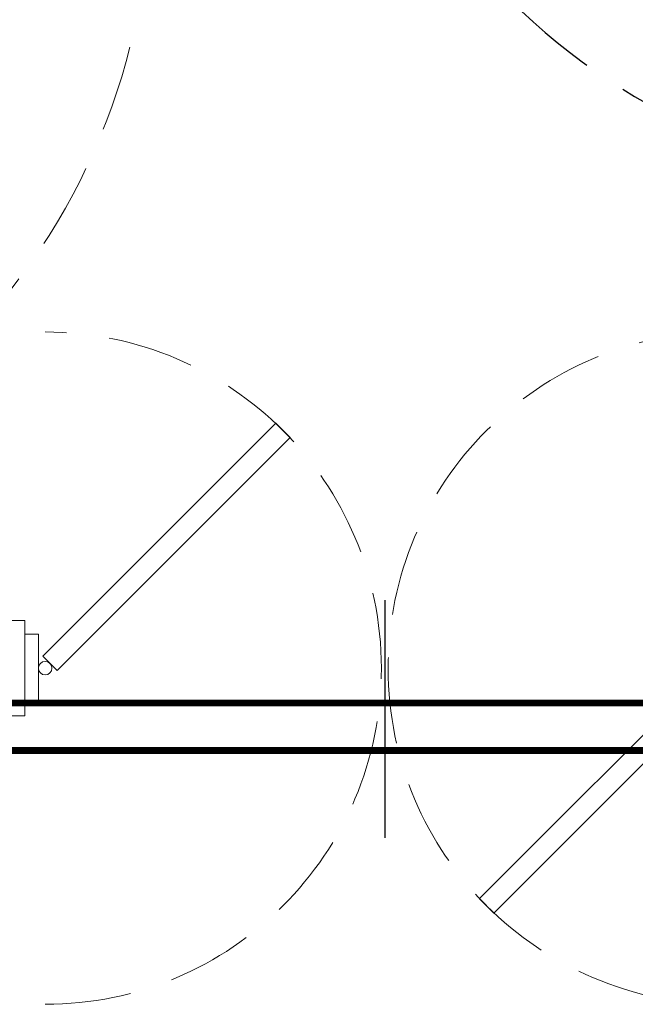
# Model space of a CAD drawing. Header units: millimetres. Extents: x 6161 to 8965, y -9035 to -5431.
# Tile 75 of 256: x 7889 to 7979, y -7535 to -7390. Entities that reach past the tile are written whole.
import ezdxf

# ---------------------------------------------------------------- set-up
doc = ezdxf.new("R2010")
doc.units = ezdxf.units.MM
doc.linetypes.add('DASHED', pattern=[19.049999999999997, 12.7, -6.35])
doc.layers.add('02-otoki szare', color=7, linetype='Continuous', true_color=0x777e7a)
doc.layers.add('drzwi', color=30, linetype='Continuous', lineweight=20)
doc.layers.add('Komory', color=132, linetype='Continuous')
doc.styles.add('Incold_std', font='romans.shx', dxfattribs={"width": 0.8})
doc.styles.add('JACEK_07', font='SIMPLEX.SHX', dxfattribs={"width": 0.7})
doc.styles.add('RomanS', font='romans.shx')

# ---------------------------------------------------------------- blocks, each defined once
blk = doc.blocks.new('*U48')
blk.add_lwpolyline([(4, 7.000000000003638), (4, 10.00000000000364), (6, 10.00000000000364), (5.999999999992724, 99.99999999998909), (4, 99.99999999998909), (4, 102.9999999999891), (2, 102.9999999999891), (2, 7.000000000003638)], close=True)
at = {"color": 7}
blk.add_lwpolyline([(49.99999999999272, 25), (49.99999999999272, -25)], dxfattribs=at)
for points in [[(-2, -5), (0, -5), (0, 5), (-2, 5), (-2, 7), (2, 7), (2, 5), (2.000000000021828, -7.000000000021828), (-2, -7.000000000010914), (-2, -5)], [(101.9999999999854, -5), (99.99999999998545, -5), (99.99999999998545, 5), (101.9999999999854, 5), (101.9999999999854, 7), (97.99999999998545, 7), (97.99999999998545, 5), (97.99999999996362, -7.000000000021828), (101.9999999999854, -7.000000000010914), (101.9999999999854, -5)], [(2, 5), (5, 5), (4.999999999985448, -5), (2.000000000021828, -5.00000000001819)], [(97.99999999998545, 5), (94.99999999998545, 5), (95, -5), (97.99999999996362, -5.00000000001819)]]:
    blk.add_lwpolyline(points)
at = {"linetype": 'DASHED'}
blk.add_arc((2, 7.000000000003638), 95.99999999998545, 359.9999999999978, 90.00000000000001, dxfattribs=at)
at = {"color": 7, "insert": (50, 0), "char_height": 10, "width": 10, "attachment_point": 5, "rotation": 90, "style": 'JACEK_07'}
blk.add_mtext('90\\P200', dxfattribs=at)
blk = doc.blocks.new('*U504')
at = {"color": 254, "linetype": 'DASHED', "true_color": 0xcfcfcf, "transparency": 33554687}
for p, q in [((-14.36864545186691, 95.72063690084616), (-14.36864545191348, 80.42070964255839)), ((-0.1486622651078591, 95.72000000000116), (-4.298662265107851, 95.72000000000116)), ((-4.298662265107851, 95.72000000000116), (-4.298662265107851, 79.63000000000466)), ((-4.298662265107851, 95.70640974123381), (0.856571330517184, 95.67907054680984)), ((-0.1486622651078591, 95.72000000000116), (-0.1486622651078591, 95.68440149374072)), ((-0.08866226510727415, 96.40500000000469), (-0.08866226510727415, 95.68408330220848)), ((0.9513377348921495, 95.73418394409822), (0.9513377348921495, 95.68418640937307)), ((1.150724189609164, 95.73244392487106), (0.9513377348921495, 95.73418394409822)), ((-14.3486454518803, 95.22000000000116), (-14.36864545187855, 95.2189518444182)), ((-14.3486454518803, 95.22000000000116), (-14.3486454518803, 80.79000000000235)), ((0.8731668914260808, 95.67906456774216), (0.856571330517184, 95.67907054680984)), ((0.9042344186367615, 95.67956797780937), (0.8731668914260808, 95.67906456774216)), ((0.9293681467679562, 95.6806949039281), (0.9042344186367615, 95.67956797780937)), ((0.9456882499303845, 95.6823004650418), (0.9293681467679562, 95.6806949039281)), ((0.9513377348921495, 95.68418640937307), (0.9456882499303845, 95.6823004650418)), ((-19.19864535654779, 93.44563210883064), (-19.19864535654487, 93.02425206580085)), ((-4.122831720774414, 90.85928909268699), (-4.188529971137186, 90.97909662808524)), ((-4.054834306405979, 90.74182044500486), (-4.122831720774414, 90.85928909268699)), ((-3.963523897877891, 90.588868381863), (-4.054834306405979, 90.74182044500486)), ((-3.87282089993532, 90.43847080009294), (-3.963523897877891, 90.588868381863)), ((-3.87282089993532, 90.43847080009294), (-3.766285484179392, 90.26098853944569)), ((-3.766336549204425, 90.26108839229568), (-3.756150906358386, 90.24381235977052)), ((-3.756150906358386, 90.24381235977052), (-3.722685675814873, 90.18497079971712)), ((-3.722685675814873, 90.18497079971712), (-3.701919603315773, 90.14657988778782)), ((-3.702037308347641, 90.14661710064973), (-3.606874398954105, 89.96456738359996)), ((-3.606874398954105, 89.96456738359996), (-3.468977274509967, 89.6932860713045)), ((0.6828146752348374, 89.79284799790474), (0.6853889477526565, 89.95620917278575)), ((0.6853889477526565, 89.95620917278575), (0.6878274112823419, 90.10541905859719)), ((0.6878274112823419, 90.10541905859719), (0.690093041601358, 90.23967841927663)), ((0.690093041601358, 90.23967841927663), (0.6921583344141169, 90.35883955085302)), ((0.6921583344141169, 90.35883955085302), (0.6940063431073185, 90.46303302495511)), ((0.6940063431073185, 90.46303302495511), (0.6956158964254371, 90.55187797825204)), ((0.6956158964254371, 90.55187797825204), (0.6969658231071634, 90.62499354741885)), ((0.6969658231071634, 90.62499354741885), (0.6980349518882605, 90.68199886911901)), ((0.6980349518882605, 90.68199886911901), (0.698802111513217, 90.72251308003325)), ((0.7203382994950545, 90.7100000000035), (0.6985651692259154, 90.7100000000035)), ((0.698802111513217, 90.72251308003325), (0.699252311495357, 90.74637882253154)), ((0.699252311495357, 90.74637882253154), (0.699404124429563, 90.75417934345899)), ((-19.92163596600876, 88.4862896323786), (-19.77146461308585, 88.39958816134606)), ((-3.468977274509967, 89.6932860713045), (-3.334992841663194, 89.42057890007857)), ((-3.334992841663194, 89.42057890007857), (-3.205068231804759, 89.14679023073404)), ((-3.205068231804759, 89.14679023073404), (-3.079168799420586, 88.87190962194)), ((-3.079168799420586, 88.87190962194), (-2.957261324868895, 88.59592630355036)), ((-2.957261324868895, 88.59592630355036), (-2.839313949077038, 88.31882908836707)), ((0.6645717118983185, 88.37100438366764), (0.666986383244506, 88.59792724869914)), ((0.666986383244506, 88.59792724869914), (0.6694914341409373, 88.81663568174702)), ((0.6694914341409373, 88.81663568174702), (0.672055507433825, 89.0262396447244)), ((0.672055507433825, 89.0262396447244), (0.6746472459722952, 89.22584909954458)), ((0.6746472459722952, 89.22584909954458), (0.6774068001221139, 89.42686872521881)), ((0.6774068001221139, 89.42686872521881), (0.680141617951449, 89.61613477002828)), ((0.680141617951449, 89.61613477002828), (0.6828146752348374, 89.79284799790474)), ((0.9760172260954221, 81.43000000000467), (0.9760172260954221, 89.63000581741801)), ((1.858582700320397, 89.51329122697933), (0.9760172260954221, 89.5286964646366)), ((-19.77146461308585, 88.39958816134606), (-19.2346665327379, 88.08966764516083)), ((-2.839313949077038, 88.31882908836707), (-2.725296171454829, 88.04060641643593)), ((-2.725296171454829, 88.04060641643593), (-2.615178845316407, 87.76124640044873)), ((-2.615178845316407, 87.76124640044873), (-2.50893823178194, 87.48074781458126)), ((-2.50893823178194, 87.48074781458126), (-2.406554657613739, 87.19911872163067)), ((-2.406554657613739, 87.19911872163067), (-2.30800017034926, 86.91632970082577)), ((0.6527994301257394, 86.76012770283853), (0.6541922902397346, 87.04265404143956)), ((0.6541922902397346, 87.04265404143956), (0.6558494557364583, 87.32125438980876)), ((0.6558494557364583, 87.32125438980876), (0.6577434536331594, 87.594659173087)), ((0.6577434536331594, 87.594659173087), (0.6598468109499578, 87.86159881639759)), ((0.6598468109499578, 87.86159881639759), (0.6621320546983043, 88.12080374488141)), ((0.6621320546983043, 88.12080374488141), (0.6645717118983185, 88.37100438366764)), ((-2.30800017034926, 86.91632970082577), (-2.213587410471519, 86.63326982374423)), ((-2.213587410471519, 86.63326982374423), (-2.123224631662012, 86.34977016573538)), ((-2.123224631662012, 86.34977016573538), (-2.036736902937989, 86.06535926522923)), ((-2.036736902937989, 86.06535926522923), (-1.954157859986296, 85.7801868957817)), ((-1.954157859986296, 85.7801868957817), (-1.875517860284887, 85.49440260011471)), ((0.6501139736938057, 85.59634593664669), (0.6503423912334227, 85.89036449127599)), ((0.650189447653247, 85.30257843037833), (0.6501139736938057, 85.59634593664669)), ((0.6503423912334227, 85.89036449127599), (0.6508695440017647, 86.18325422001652)), ((0.6508695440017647, 86.18325422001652), (0.6516902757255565, 86.47363524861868)), ((0.6516902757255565, 86.47363524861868), (0.6527994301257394, 86.76012770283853)), ((3.093577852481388, 86.1754808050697), (3.093577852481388, 84.88451429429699)), ((-1.875517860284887, 85.49440260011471), (-1.800844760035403, 85.20815853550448)), ((-1.800844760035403, 85.20815853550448), (-1.730166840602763, 84.92162236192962)), ((-1.730166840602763, 84.92162236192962), (-1.66350342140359, 84.63494040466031)), ((-1.66350342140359, 84.63494040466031), (-1.60087051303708, 84.34825727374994)), ((-1.60087051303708, 84.34825727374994), (-1.542280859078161, 84.06171557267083)), ((0.6505739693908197, 85.010441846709), (0.650189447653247, 85.30257843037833)), ((0.6512706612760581, 84.71991245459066), (0.6505739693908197, 85.010441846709)), ((0.6522661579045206, 84.43105391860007), (0.6512706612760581, 84.71991245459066)), ((0.6535412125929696, 84.14520040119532), (0.6522661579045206, 84.43105391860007)), ((0.6550765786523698, 83.86368606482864), (0.6535412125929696, 84.14520040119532)), ((-1.542280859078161, 84.06171557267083), (-1.487745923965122, 83.77547267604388)), ((-1.487745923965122, 83.77547267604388), (-1.437287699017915, 83.4899529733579)), ((-1.437287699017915, 83.4899529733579), (-1.390624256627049, 83.20362307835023)), ((-1.390624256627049, 83.20362307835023), (-1.347963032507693, 82.91768032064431)), ((-1.347963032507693, 82.91768032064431), (-1.30928735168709, 82.63209080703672)), ((0.6568530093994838, 83.58784507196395), (0.6550765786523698, 83.86368606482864)), ((0.6588512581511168, 83.31901158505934), (0.6568530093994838, 83.58784507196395)), ((0.6610565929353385, 83.05725017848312), (0.6588512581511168, 83.31901158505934)), ((0.6634428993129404, 82.80253224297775), (0.6610565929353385, 83.05725017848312)), ((0.665974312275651, 82.55599480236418), (0.6634428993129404, 82.80253224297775)), ((-14.91524482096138, 81.46415723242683), (-14.79241776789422, 80.76757014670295)), ((-1.30928735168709, 82.63209080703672), (-1.274582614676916, 82.34682164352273)), ((-1.274582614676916, 82.34682164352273), (-1.243839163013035, 82.06186999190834)), ((-1.243839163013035, 82.06186999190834), (-1.217045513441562, 81.7772092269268)), ((-1.217045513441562, 81.7772092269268), (-1.194191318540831, 81.49280694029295)), ((-1.194191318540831, 81.49280694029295), (-1.175268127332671, 81.20863099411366)), ((-1.175268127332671, 81.20863099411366), (-1.16026936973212, 80.92464954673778)), ((0.6686149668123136, 82.31877488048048), (0.665974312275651, 82.55599480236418)), ((0.6713289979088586, 82.09200950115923), (0.6686149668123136, 82.31877488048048)), ((0.6740805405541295, 81.87683568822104), (0.6713289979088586, 82.09200950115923)), ((0.676842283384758, 81.6733950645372), (0.6740805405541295, 81.87683568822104)), ((0.6795865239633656, 81.48157089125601), (0.676842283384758, 81.6733950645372)), ((0.6822759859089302, 81.30217514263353), (0.6795865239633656, 81.48157089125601)), ((0.6848733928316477, 81.13601979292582), (0.6822759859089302, 81.30217514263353)), ((0.9760172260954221, 81.53130353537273), (1.858582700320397, 81.54670877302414)), ((-14.36864545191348, 80.42070964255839), (-14.48850844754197, 80.44728804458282)), ((-14.3486454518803, 80.79000000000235), (-14.36864545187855, 80.80154700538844)), ((-1.16026936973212, 80.92464954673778), (-1.149190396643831, 80.64083158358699)), ((-1.149190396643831, 80.64083158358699), (-1.142046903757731, 80.357166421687)), ((-1.139656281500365, 79.7927424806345), (-1.144395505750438, 79.51163073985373)), ((-1.142046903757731, 80.357166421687), (-1.138873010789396, 80.07457714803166)), ((-1.138873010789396, 80.07457714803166), (-1.139656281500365, 79.7927424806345)), ((0.6873414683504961, 80.9839168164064), (0.6848733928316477, 81.13601979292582)), ((0.689642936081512, 80.8466781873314), (0.6873414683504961, 80.9839168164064)), ((0.6917499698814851, 80.72445757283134), (0.689642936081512, 80.8466781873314)), ((0.6936452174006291, 80.61711707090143), (0.6917499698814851, 80.72445757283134)), ((0.6953067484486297, 80.52505270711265), (0.6936452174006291, 80.61711707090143)), ((0.6967126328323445, 80.4486605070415), (0.6953067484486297, 80.52505270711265)), ((0.6978409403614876, 80.38833649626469), (0.6967126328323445, 80.4486605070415)), ((0.6986697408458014, 80.34447670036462), (0.6978409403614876, 80.38833649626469)), ((0.6985599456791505, 80.35000000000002), (0.7203382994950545, 80.35000000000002)), ((0.6991835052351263, 80.3172354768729), (0.6986697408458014, 80.34447670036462)), ((0.6993837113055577, 80.30646661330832), (0.6991835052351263, 80.3172354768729)), ((0.699404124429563, 80.30582065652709), (0.6993837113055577, 80.30646661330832)), ((-18.1618789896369, 78.67884361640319), (-17.77727936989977, 78.45679492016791)), ((-4.298662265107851, 79.63000000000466), (-1.142864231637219, 79.6024597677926)), ((-1.20293062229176, 78.39523646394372), (-1.227485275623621, 78.1178884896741)), ((-1.182363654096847, 78.67298321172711), (-1.20293062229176, 78.39523646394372)), ((-1.165755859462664, 78.95140040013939), (-1.182363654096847, 78.67298321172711)), ((-1.153091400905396, 79.23121069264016), (-1.165755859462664, 78.95140040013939)), ((-1.144395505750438, 79.51163073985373), (-1.153091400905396, 79.23121069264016)), ((-1.301129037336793, 77.0830718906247), (-1.301557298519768, 77.02868709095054)), ((-1.301557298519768, 77.02868709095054), (-1.301109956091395, 76.97766316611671)), ((-1.299845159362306, 77.14153008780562), (-1.301129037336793, 77.0830718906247)), ((-1.301109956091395, 76.97766316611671), (-1.299731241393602, 76.93006838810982)), ((-1.297728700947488, 77.20377615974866), (-1.299845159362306, 77.14153008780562)), ((-1.299731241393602, 76.93006838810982), (-1.297338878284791, 76.88588307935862)), ((-1.294814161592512, 77.26982597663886), (-1.297728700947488, 77.20377615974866)), ((-1.297338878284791, 76.88588307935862), (-1.293791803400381, 76.84494521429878)), ((-1.291132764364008, 77.33954354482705), (-1.294814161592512, 77.26982597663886)), ((-1.293791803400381, 76.84494521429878), (-1.288807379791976, 76.80682403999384)), ((-1.286717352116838, 77.41274800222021), (-1.291132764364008, 77.33954354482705)), ((-1.281602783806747, 77.48923305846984), (-1.286717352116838, 77.41274800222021)), ((-1.27582543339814, 77.56878071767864), (-1.281602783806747, 77.48923305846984)), ((-1.269423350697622, 77.65115977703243), (-1.27582543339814, 77.56878071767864)), ((-1.262435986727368, 77.7361298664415), (-1.269423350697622, 77.65115977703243)), ((-1.254887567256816, 77.82362975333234), (-1.262435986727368, 77.7361298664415)), ((-1.246721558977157, 77.91445944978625), (-1.254887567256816, 77.82362975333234)), ((-1.238043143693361, 78.0076674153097), (-1.246721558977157, 77.91445944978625)), ((-1.229818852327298, 78.09347062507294), (-1.238043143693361, 78.0076674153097)), ((-1.227485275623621, 78.1178884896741), (-1.229839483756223, 78.09348571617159)), ((-1.288807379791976, 76.80682403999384), (-1.281711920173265, 76.77051609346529)), ((-1.281711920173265, 76.77051609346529), (-1.27218771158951, 76.7381579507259)), ((-1.27218771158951, 76.7381579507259), (-1.262778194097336, 76.71593326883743)), ((-1.262778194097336, 76.71593326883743), (-1.252230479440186, 76.697510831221)), ((-1.252230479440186, 76.697510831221), (-1.239854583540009, 76.68130692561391)), ((-1.239854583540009, 76.68130692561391), (-1.23456000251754, 76.67563973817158)), ((-1.227499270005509, 76.66930092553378), (-1.211222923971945, 76.65519187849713)), ((-1.211222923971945, 76.65519187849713), (-1.184239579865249, 76.63176361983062)), ((-1.184239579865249, 76.63176361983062), (-1.160861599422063, 76.61142291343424)), ((-1.160861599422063, 76.61142291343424), (-1.141094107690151, 76.59418751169)), ((-1.141094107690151, 76.59418751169), (-1.12493828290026, 76.58007172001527)), ((-1.12493828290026, 76.58007172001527), (-1.112392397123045, 76.56908727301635)), ((-1.112392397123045, 76.56908727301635), (-1.103451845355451, 76.5612433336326)), ((-1.103451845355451, 76.5612433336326), (-1.098109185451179, 76.55654650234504)), ((-1.098109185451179, 76.55654650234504), (-1.096354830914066, 76.55500140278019)), ((-1.030209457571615, 76.53000000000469), (-0.6319687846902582, 76.53000000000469))]:
    blk.add_line(p, q, dxfattribs=at)
blk.add_line((40.00000000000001, 24.00000000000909), (40.00000000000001, -24.00000000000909))
at = {"transparency": 33554687}
for p, q in [((71.39958816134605, 22.57146461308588), (71.08966764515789, 22.0346665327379)), ((71.48628963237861, 22.72163596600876), (71.39958816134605, 22.57146461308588)), ((76.44563210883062, 21.9986453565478), (76.02425206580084, 21.9986453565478)), ((61.67884361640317, 20.96187898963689), (61.45679492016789, 20.57727936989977)), ((64.46415723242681, 17.7152448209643), (63.76757014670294, 17.59241776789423)), ((63.42070964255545, 17.1686454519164), (63.44728804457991, 17.28850844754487)), ((78.72063690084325, 17.16864545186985), (63.42070964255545, 17.1686454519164)), ((63.78999999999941, 17.14864545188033), (63.8015470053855, 17.16864545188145)), ((78.22000000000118, 17.14864545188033), (63.78999999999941, 17.14864545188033)), ((78.22000000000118, 17.14864545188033), (78.21895184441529, 17.16864545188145)), ((62.63000000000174, 7.098662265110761), (62.60245976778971, 3.942864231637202)), ((78.72000000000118, 7.098662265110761), (62.63000000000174, 7.098662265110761)), ((71.87190962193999, 5.879168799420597), (71.59592630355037, 5.75726132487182)), ((72.14679023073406, 6.005068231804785), (71.87190962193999, 5.879168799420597)), ((72.42057890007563, 6.134992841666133), (72.14679023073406, 6.005068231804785)), ((72.69328607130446, 6.268977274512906), (72.42057890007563, 6.134992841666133)), ((72.96456738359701, 6.406874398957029), (72.69328607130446, 6.268977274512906)), ((73.14661710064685, 6.502037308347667), (72.96456738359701, 6.406874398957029)), ((73.18497079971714, 6.522685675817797), (73.14657988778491, 6.501919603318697)), ((73.24381235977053, 6.556150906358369), (73.18497079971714, 6.522685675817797)), ((73.26108839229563, 6.566336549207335), (73.24381235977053, 6.556150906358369)), ((73.4384708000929, 6.672820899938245), (73.26098853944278, 6.566285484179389)), ((73.4384708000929, 6.672820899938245), (73.58886838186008, 6.763523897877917)), ((73.58886838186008, 6.763523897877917), (73.74182044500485, 6.854834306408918)), ((73.74182044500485, 6.854834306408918), (73.85928909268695, 6.92283172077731)), ((73.85928909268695, 6.92283172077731), (73.97909662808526, 6.988529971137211)), ((78.7064097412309, 7.098662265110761), (78.6790705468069, 1.943428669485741)), ((78.72000000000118, 2.948662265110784), (78.72000000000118, 7.098662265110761)), ((67.34825727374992, 4.400870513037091), (67.0617155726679, 4.342280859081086)), ((67.6349404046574, 4.463503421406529), (67.34825727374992, 4.400870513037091)), ((67.92162236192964, 4.530166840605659), (67.6349404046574, 4.463503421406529)), ((68.2081585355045, 4.600844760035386), (67.92162236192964, 4.530166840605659)), ((68.4944026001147, 4.675517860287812), (68.2081585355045, 4.600844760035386)), ((68.78018689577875, 4.75415785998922), (68.4944026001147, 4.675517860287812)), ((69.06535926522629, 4.836736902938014), (68.78018689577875, 4.75415785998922)), ((69.3497701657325, 4.923224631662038), (69.06535926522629, 4.836736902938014)), ((69.63326982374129, 5.013587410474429), (69.3497701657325, 4.923224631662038)), ((69.91632970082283, 5.10800017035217), (69.63326982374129, 5.013587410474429)), ((70.19911872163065, 5.206554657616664), (69.91632970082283, 5.10800017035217)), ((70.48074781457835, 5.30893823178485), (70.19911872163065, 5.206554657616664)), ((70.76124640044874, 5.415178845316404), (70.48074781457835, 5.30893823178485)), ((71.04060641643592, 5.52529617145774), (70.76124640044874, 5.415178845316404)), ((71.31882908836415, 5.639313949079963), (71.04060641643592, 5.52529617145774)), ((71.59592630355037, 5.75726132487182), (71.31882908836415, 5.639313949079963)), ((79.32235428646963, 4.278790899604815), (79.72432024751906, 4.386497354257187)), ((79.89705651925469, 4.471078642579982), (80.00000000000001, 4.498662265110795)), ((59.53000000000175, 3.830209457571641), (59.53000000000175, 3.431968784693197)), ((59.5565465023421, 3.898109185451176), (59.55500140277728, 3.896354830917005)), ((59.56124333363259, 3.903451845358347), (59.5565465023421, 3.898109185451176)), ((59.56908727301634, 3.912392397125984), (59.56124333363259, 3.903451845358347)), ((59.58007172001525, 3.924938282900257), (59.56908727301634, 3.912392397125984)), ((59.59418751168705, 3.941094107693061), (59.58007172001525, 3.924938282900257)), ((59.61142291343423, 3.96086159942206), (59.59418751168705, 3.941094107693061)), ((59.63176361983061, 3.984239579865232), (59.61142291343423, 3.96086159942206)), ((59.65519187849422, 4.011222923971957), (59.63176361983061, 3.984239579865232)), ((59.66930092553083, 4.027499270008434), (59.65519187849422, 4.011222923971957)), ((59.6813069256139, 4.039854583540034), (59.6756397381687, 4.034560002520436)), ((59.69751083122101, 4.052230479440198), (59.6813069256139, 4.039854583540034)), ((59.71593326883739, 4.062778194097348), (59.69751083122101, 4.052230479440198)), ((59.73815795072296, 4.072187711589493), (59.71593326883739, 4.062778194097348)), ((59.77051609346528, 4.08171192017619), (59.73815795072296, 4.072187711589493)), ((59.8068240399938, 4.088807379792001), (59.77051609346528, 4.08171192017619)), ((59.84494521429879, 4.093791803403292), (59.8068240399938, 4.088807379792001)), ((59.88588307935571, 4.097338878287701), (59.84494521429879, 4.093791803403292)), ((59.93006838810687, 4.099731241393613), (59.88588307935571, 4.097338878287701)), ((59.97766316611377, 4.101109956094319), (59.93006838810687, 4.099731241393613)), ((60.02868709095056, 4.101557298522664), (59.97766316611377, 4.101109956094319)), ((60.08307189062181, 4.101129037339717), (60.02868709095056, 4.101557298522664)), ((60.14153008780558, 4.099845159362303), (60.08307189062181, 4.101129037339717)), ((60.20377615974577, 4.097728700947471), (60.14153008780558, 4.099845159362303)), ((60.26982597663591, 4.094814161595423), (60.20377615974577, 4.097728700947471)), ((60.33954354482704, 4.091132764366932), (60.26982597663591, 4.094814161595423)), ((60.41274800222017, 4.086717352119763), (60.33954354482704, 4.091132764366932)), ((60.48923305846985, 4.081602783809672), (60.41274800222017, 4.086717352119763)), ((60.56878071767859, 4.075825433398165), (60.48923305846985, 4.081602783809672)), ((60.65115977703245, 4.069423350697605), (60.56878071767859, 4.075825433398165)), ((60.73612986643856, 4.062435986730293), (60.65115977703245, 4.069423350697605)), ((60.82362975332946, 4.054887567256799), (60.73612986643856, 4.062435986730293)), ((60.91445944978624, 4.04672155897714), (60.82362975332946, 4.054887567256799)), ((61.00766741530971, 4.038043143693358), (60.91445944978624, 4.04672155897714)), ((61.09347062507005, 4.02981885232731), (61.00766741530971, 4.038043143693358)), ((61.11788848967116, 4.027485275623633), (61.09348571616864, 4.029839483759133)), ((61.39523646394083, 4.002930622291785), (61.11788848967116, 4.027485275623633)), ((61.6729832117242, 3.982363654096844), (61.39523646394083, 4.002930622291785)), ((61.95140040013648, 3.96575585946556), (61.6729832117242, 3.982363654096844)), ((62.23121069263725, 3.953091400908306), (61.95140040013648, 3.96575585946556)), ((62.51163073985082, 3.944395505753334), (62.23121069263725, 3.953091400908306)), ((62.79274248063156, 3.93965628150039), (62.51163073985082, 3.944395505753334)), ((63.07457714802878, 3.938873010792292), (62.79274248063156, 3.93965628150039)), ((63.35716642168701, 3.942046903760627), (63.07457714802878, 3.938873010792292)), ((63.64083158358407, 3.94919039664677), (63.35716642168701, 3.942046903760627)), ((63.9246495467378, 3.960269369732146), (63.64083158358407, 3.94919039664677)), ((64.20863099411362, 3.975268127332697), (63.9246495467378, 3.960269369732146)), ((64.49280694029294, 3.994191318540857), (64.20863099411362, 3.975268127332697)), ((64.77720922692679, 4.017045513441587), (64.49280694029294, 3.994191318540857)), ((65.06186999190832, 4.043839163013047), (64.77720922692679, 4.017045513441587)), ((65.34682164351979, 4.074582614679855), (65.06186999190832, 4.043839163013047)), ((65.63209080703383, 4.10928735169), (65.34682164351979, 4.074582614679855)), ((65.91768032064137, 4.147963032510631), (65.63209080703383, 4.10928735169)), ((66.20362307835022, 4.190624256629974), (65.91768032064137, 4.147963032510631)), ((66.48995297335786, 4.237287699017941), (66.20362307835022, 4.190624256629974)), ((66.77547267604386, 4.287745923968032), (66.48995297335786, 4.237287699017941)), ((67.0617155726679, 4.342280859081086), (66.77547267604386, 4.287745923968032)), ((78.72000000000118, 2.948662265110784), (78.68440149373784, 2.948662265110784)), ((79.10000000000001, 3.989013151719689), (79.10000000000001, 2.888662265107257)), ((79.13179805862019, 3.160062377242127), (79.56621361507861, 4.183481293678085)), ((63.30582065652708, 2.100595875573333), (63.3064666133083, 2.100616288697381)), ((63.3064666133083, 2.100616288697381), (63.31723547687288, 2.100816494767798)), ((63.31723547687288, 2.100816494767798), (63.34447670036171, 2.101330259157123)), ((63.34447670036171, 2.101330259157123), (63.38833649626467, 2.102159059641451)), ((63.35000000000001, 2.101440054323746), (63.35000000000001, 2.07966170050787)), ((63.38833649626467, 2.102159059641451), (63.44866050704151, 2.103287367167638)), ((63.44866050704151, 2.103287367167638), (63.52505270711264, 2.104693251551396)), ((63.52505270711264, 2.104693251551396), (63.61711707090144, 2.106354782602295)), ((63.61711707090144, 2.106354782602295), (63.7244575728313, 2.108250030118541)), ((63.7244575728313, 2.108250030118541), (63.84667818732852, 2.110357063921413)), ((63.84667818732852, 2.110357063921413), (63.98391681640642, 2.112658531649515)), ((63.98391681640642, 2.112658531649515), (64.13601979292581, 2.115126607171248)), ((64.13601979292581, 2.115126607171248), (64.30217514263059, 2.117724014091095)), ((64.30217514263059, 2.117724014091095), (64.48157089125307, 2.120413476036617)), ((64.43000000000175, 1.823982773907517), (72.63000581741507, 1.823982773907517)), ((64.48157089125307, 2.120413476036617), (64.67339506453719, 2.123157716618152)), ((64.53130353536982, 1.823982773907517), (64.54670877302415, 0.9414172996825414)), ((64.67339506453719, 2.123157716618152), (64.87683568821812, 2.125919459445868)), ((64.87683568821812, 2.125919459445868), (65.09200950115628, 2.128671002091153)), ((65.09200950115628, 2.128671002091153), (65.31877488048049, 2.131385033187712)), ((65.31877488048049, 2.131385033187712), (65.55599480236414, 2.134025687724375)), ((65.55599480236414, 2.134025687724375), (65.80253224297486, 2.13655710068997)), ((65.80253224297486, 2.13655710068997), (66.05725017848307, 2.138943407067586)), ((66.05725017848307, 2.138943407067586), (66.31901158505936, 2.141148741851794)), ((66.31901158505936, 2.141148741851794), (66.58784507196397, 2.143146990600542)), ((66.58784507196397, 2.143146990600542), (66.86368606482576, 2.144923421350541)), ((66.86368606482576, 2.144923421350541), (67.14520040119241, 2.146458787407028)), ((67.14520040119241, 2.146458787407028), (67.43105391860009, 2.147733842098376)), ((67.43105391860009, 2.147733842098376), (67.71991245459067, 2.148729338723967)), ((67.71991245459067, 2.148729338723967), (68.01044184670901, 2.149426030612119)), ((68.01044184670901, 2.149426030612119), (68.30257843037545, 2.149810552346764)), ((68.30257843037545, 2.149810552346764), (68.5963459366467, 2.149886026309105)), ((68.5963459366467, 2.149886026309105), (68.89036449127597, 2.149657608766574)), ((68.89036449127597, 2.149657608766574), (69.18325422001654, 2.149130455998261)), ((69.18325422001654, 2.149130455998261), (69.47363524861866, 2.14830972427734)), ((69.47363524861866, 2.14830972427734), (69.76012770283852, 2.147200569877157)), ((69.76012770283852, 2.147200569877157), (70.04265404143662, 2.145807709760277)), ((70.04265404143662, 2.145807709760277), (70.32125438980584, 2.144150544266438)), ((70.32125438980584, 2.144150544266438), (70.59465917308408, 2.142256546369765)), ((70.59465917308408, 2.142256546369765), (70.8615988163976, 2.140153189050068)), ((70.8615988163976, 2.140153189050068), (71.12080374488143, 2.137867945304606)), ((71.12080374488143, 2.137867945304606), (71.3710043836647, 2.135428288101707)), ((71.3710043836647, 2.135428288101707), (71.59792724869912, 2.133013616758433)), ((71.59792724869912, 2.133013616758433), (71.816635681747, 2.130508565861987)), ((71.816635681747, 2.130508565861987), (72.02623964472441, 2.127944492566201)), ((72.02623964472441, 2.127944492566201), (72.22584909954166, 2.125352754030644)), ((72.22584909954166, 2.125352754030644), (72.4268687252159, 2.122593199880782)), ((72.4268687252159, 2.122593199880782), (72.6161347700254, 2.119858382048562)), ((72.51329122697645, 0.9414172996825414), (72.52869646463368, 1.823982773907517)), ((72.6161347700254, 2.119858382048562), (72.79284799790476, 2.117185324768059)), ((72.79284799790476, 2.117185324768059), (72.95620917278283, 2.114611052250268)), ((72.95620917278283, 2.114611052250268), (73.10541905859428, 2.112172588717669)), ((73.10541905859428, 2.112172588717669), (73.23967841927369, 2.109906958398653)), ((73.23967841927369, 2.109906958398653), (73.358839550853, 2.107841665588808)), ((73.358839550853, 2.107841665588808), (73.46303302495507, 2.105993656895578)), ((73.46303302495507, 2.105993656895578), (73.55187797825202, 2.104384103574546)), ((73.55187797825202, 2.104384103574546), (73.62499354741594, 2.103034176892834)), ((73.62499354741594, 2.103034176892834), (73.68199886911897, 2.101965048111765)), ((73.68199886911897, 2.101965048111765), (73.72251308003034, 2.101197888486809)), ((73.71000000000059, 2.07966170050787), (73.71000000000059, 2.10143483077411)), ((73.72251308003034, 2.101197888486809), (73.74637882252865, 2.100747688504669)), ((73.74637882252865, 2.100747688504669), (73.75417934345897, 2.100595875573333)), ((78.67906456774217, 1.926833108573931), (78.6790705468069, 1.943428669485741)), ((78.67956797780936, 1.895765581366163), (78.67906456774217, 1.926833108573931)), ((78.68069490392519, 1.870631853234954), (78.67956797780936, 1.895765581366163)), ((78.68230046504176, 1.854311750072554), (78.68069490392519, 1.870631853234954)), ((78.68418640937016, 1.848662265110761), (78.68230046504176, 1.854311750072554)), ((79.40500000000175, 2.888662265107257), (78.68408330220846, 2.888662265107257)), ((78.73418394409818, 1.848662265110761), (78.68418640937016, 1.848662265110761)), ((78.73244392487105, 1.64927581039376), (78.73418394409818, 1.848662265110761)), ((79.10000000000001, 2.064455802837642), (79.10000000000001, 1.382209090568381)), ((80.00000000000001, 2.898662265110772), (79.14999999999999, 2.898662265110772)), ((79.11826709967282, 1.27789158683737), (79.11826709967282, 1.266929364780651)), ((79.32235428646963, 1.080236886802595), (80.00000000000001, 0.8986622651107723)), ((69.17548080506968, -0.2935778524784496), (67.88451429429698, -0.2935778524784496))]:
    blk.add_line(p, q, dxfattribs=at)
at = {"ltscale": 0.1, "transparency": 33554687}
blk.add_line((79.10000000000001, 2.888662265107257), (79.10000000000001, 2.064455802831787), dxfattribs=at)
at = {"color": 254, "linetype": 'DASHED', "true_color": 0xcfcfcf, "transparency": 33554684}
for points in [[(-4.428645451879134, 13, 0.414213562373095), (-4.348645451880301, 13.07999999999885), (-4.348645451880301, 100.9200000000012, 0.414213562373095), (-4.428645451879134, 101), (-14.27441450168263, 101, 0.4148139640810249), (-14.3486454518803, 100.9259210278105), (-14.3486454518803, 13.08592102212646, 0.4148139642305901), (-14.27441450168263, 13), (-4.428645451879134, 13)], [(-4.148645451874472, 96.98999999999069), (-4.198645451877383, 96.98999999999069), (-4.198645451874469, 96.88999999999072, -0.1754217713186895), (-4.268347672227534, 96.69744326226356, -0.2447531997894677), (-4.286145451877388, 96.68999999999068), (-4.323645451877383, 96.68999999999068, -0.414213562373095), (-4.348645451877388, 96.71499999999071), (-4.348645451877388, 99.46499999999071, -0.414213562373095), (-4.323645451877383, 99.48999999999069), (-4.286145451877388, 99.48999999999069, -0.200684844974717), (-4.268347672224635, 99.4825567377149), (-4.233101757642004, 99.43069500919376), (-4.302362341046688, 99.74621019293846), (-4.25352516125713, 99.7569307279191, -0.4142135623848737), (-4.134409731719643, 99.68069743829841), (-4.048645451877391, 99.2899999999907), (-2.769929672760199, 99.2899999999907, -0.6490690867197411), (-2.798645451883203, 97.48999999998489), (-4.048645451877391, 97.48999999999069), (-4.048645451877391, 97.08999999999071, -0.4142135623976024), (-4.148645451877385, 96.98999999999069)], [(-4.148645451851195, 17.01000000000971), (-4.198645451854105, 17.01000000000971), (-4.198645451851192, 17.11000000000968, 0.1754217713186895), (-4.268347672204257, 17.30255673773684, 0.2447531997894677), (-4.286145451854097, 17.31000000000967), (-4.323645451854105, 17.31000000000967, 0.414213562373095), (-4.348645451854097, 17.28500000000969), (-4.348645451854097, 14.53500000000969, 0.414213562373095), (-4.323645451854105, 14.51000000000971), (-4.286145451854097, 14.51000000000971, 0.200684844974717), (-4.268347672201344, 14.51744326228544), (-4.233101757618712, 14.56930499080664), (-4.302362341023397, 14.25378980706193), (-4.253525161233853, 14.2430692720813, 0.4142135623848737), (-4.134409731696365, 14.31930256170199), (-4.0486454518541, 14.7100000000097), (-2.769929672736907, 14.7100000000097, 0.6490690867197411), (-2.798645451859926, 16.51000000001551), (-4.0486454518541, 16.51000000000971), (-4.0486454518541, 16.91000000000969, 0.4142135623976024), (-4.148645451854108, 17.01000000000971)]]:
    blk.add_lwpolyline(points, format="xyb", dxfattribs=at)
at = {"transparency": 33554684}
for points in [[(-4, 7.228645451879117, 0.414213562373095), (-3.920000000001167, 7.148645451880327), (83.92000000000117, 7.148645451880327, 0.414213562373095), (84.00000000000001, 7.228645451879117), (84.00000000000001, 17.07441450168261, 0.4148139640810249), (83.92592102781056, 17.14864545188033), (-3.914078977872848, 17.14864545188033, 0.4148139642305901), (-4, 17.07441450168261), (-4, 7.228645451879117)], [(0.009999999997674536, 6.948645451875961), (0.009999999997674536, 6.998645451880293), (0.1099999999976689, 6.998645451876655, 0.1754217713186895), (0.3025567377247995, 7.06834767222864, 0.2447531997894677), (0.3099999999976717, 7.086145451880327), (0.3099999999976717, 7.123645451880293, 0.414213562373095), (0.284999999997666, 7.148645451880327), (-2.465000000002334, 7.148645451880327, 0.414213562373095), (-2.490000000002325, 7.123645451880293), (-2.490000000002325, 7.086145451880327, 0.200684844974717), (-2.482556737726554, 7.06834767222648), (-2.43069500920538, 7.033101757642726), (-2.746210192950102, 7.102362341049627), (-2.756930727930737, 7.05352516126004, 0.4142135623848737), (-2.68069743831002, 6.934409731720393), (-2.290000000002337, 6.848645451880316), (-2.290000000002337, 5.569929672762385, 0.6490690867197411), (-0.4899999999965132, 5.598645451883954), (-0.4900000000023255, 6.848645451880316), (-0.09000000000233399, 6.848645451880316, 0.4142135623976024), (0.009999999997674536, 6.948645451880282)], [(79.99000000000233, 6.948645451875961), (79.99000000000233, 6.998645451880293), (79.89000000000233, 6.998645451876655, -0.1754217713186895), (79.6974432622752, 7.06834767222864, -0.2447531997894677), (79.69000000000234, 7.086145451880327), (79.69000000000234, 7.123645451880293, -0.414213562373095), (79.71500000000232, 7.148645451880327), (82.46500000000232, 7.148645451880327, -0.414213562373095), (82.49000000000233, 7.123645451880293), (82.49000000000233, 7.086145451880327, -0.200684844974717), (82.48255673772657, 7.06834767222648), (82.43069500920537, 7.033101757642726), (82.7462101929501, 7.102362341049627), (82.75693072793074, 7.05352516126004, -0.4142135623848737), (82.68069743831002, 6.934409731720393), (82.29000000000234, 6.848645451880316), (82.29000000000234, 5.569929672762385, -0.6490690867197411), (80.4899999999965, 5.598645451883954), (80.49000000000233, 6.848645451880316), (80.09000000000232, 6.848645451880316, -0.4142135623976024), (79.99000000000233, 6.948645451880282)]]:
    blk.add_lwpolyline(points, format="xyb", dxfattribs=at)
at = {"color": 254, "linetype": 'DASHED', "true_color": 0xcfcfcf, "transparency": 33554684}
blk.add_lwpolyline([(-5.450000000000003, 13), (-5.450000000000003, 10.41666666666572), (-5.65885948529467, 8.676170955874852, -0.379650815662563), (-5.857434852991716, 8.5), (-8.342565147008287, 8.5, -0.3796508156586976), (-8.541140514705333, 8.676170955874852), (-8.75, 10.41666666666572), (-8.75, 13)], format="xyb", close=True, dxfattribs=at)
at = {"transparency": 33554684}
for points in [[(-8.75, 5), (-8.75, 9.383333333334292), (-8.541140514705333, 11.12382904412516, -0.379650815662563), (-8.342565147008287, 11.30000000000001), (-5.857434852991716, 11.30000000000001, -0.3796508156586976), (-5.65885948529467, 11.12382904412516), (-5.450000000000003, 9.383333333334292), (-5.450000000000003, 5)], [(-4, 8.25), (-6.583333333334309, 8.25), (-8.323829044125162, 8.458859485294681, -0.379650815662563), (-8.5, 8.657434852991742), (-8.5, 11.14256514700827, -0.3796508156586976), (-8.323829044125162, 11.34114051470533), (-6.583333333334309, 11.55000000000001), (-4, 11.55000000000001)]]:
    blk.add_lwpolyline(points, format="xyb", close=True, dxfattribs=at)
for points in [[(0, 5), (0, -5)], [(80.00000000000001, 5), (80.00000000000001, -5)]]:
    blk.add_lwpolyline(points, dxfattribs=at)
blk.add_circle((-7.100000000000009, 9.900000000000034), 1, dxfattribs=at)
at = {"color": 254, "linetype": 'DASHED', "true_color": 0xcfcfcf, "transparency": 33554684}
blk.add_arc((-7.100000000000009, 9.900000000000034), 91.12781895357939, 358.2930432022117, 91.41577287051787, dxfattribs=at)
at = {"color": 254, "linetype": 'DASHED', "true_color": 0xcfcfcf, "transparency": 33554687}
for centre, radius, start, end in [((-14.29010597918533, 86.72097704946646), 9.000002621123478, 90.50000401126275, 107.9999989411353), ((0.01133773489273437, 96.40500000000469), 0.1, 90, 180), ((0.01133773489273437, 95.65500000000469), 0.8500000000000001, 1.622627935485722, 90), ((1.148106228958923, 95.43245534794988), 0.3, 358.7555187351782, 89.49999999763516), ((-15.68068310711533, 91.0007339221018), 4.500000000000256, 108.0000000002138, 136.6531592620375), ((-12.54866226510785, 95.73000000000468), 14, 340.5018739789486, 358.7555187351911), ((-17.70914957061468, 92.06433516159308), 1.770103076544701, 149.8398075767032, 172.7139955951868), ((-12.41669211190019, 89.03981628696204), 7.865788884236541, 148.0398952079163, 150.1600302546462), ((-18.29692967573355, 93.47070117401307), 0.9020164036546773, 136.6762547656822, 181.4795365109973), ((1440.083043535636, -79.19057752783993), 1469.586866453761, 173.299151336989, 173.3487859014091), ((-10.99874638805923, 88.72072342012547), 8.999898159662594, 165.6724953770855, 179.8154543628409), ((0.7427366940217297, 91.02375800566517), 0.1, 160.8033360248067, 192.837674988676), ((-23.74866226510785, 85.53000000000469), 25, 12.06024999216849, 12.6420871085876), ((0.7203382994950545, 90.59000000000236), 0.12, 9.122052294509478, 90), ((-24.04247145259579, 86.61386454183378), 25.2, 6.887823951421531, 9.122052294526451), ((-19.94859354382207, 88.74955241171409), 0.05000457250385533, 179.8178257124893, 239.995542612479), ((-19.94663596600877, 88.44298836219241), 0.0499999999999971, 59.99999999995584, 180.5490753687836), ((10.00185185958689, 88.72997195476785), 29.99986052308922, 180.5481091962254, 195.2579042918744), ((-1730981.902872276, -2998027.401764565), 3461925.677671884, 60.00000386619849, 60.0000173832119), ((0.9260172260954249, 89.63000000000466), 0.05, 0, 6.887823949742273), ((1.839385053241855, 88.41345876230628), 1.1, 6.429407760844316, 89.00000000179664), ((-23.74866226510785, 85.53000000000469), 26.85, 1.377537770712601, 6.429407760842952), ((3.75137218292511, 91.11074140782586), 23.18371977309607, 187.154485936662, 195.2139837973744), ((-13.78276150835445, 86.38705492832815), 5.024688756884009, 195.7072393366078, 247.7388350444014), ((-23.74866226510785, 85.53000000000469), 26.85, 353.570592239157, 358.6224622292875), ((-13.01428160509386, 88.08365233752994), 6.886296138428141, 247.169034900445, 256.1484528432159), ((-24.04247145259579, 84.44613545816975), 25.2, 350.8779477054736, 353.1121760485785), ((0.9260172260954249, 81.43000000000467), 0.05, 353.1121760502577, 0), ((1.839385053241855, 82.64654123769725), 1.1, 270.9999999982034, 353.5705922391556), ((10.01554080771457, 88.73397296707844), 30.01411987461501, 195.2583959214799, 197.420088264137), ((9.63388953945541, 88.60850664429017), 29.61241185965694, 197.4095338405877, 199.1220306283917), ((-7.496866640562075, 79.27994037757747), 10.00114492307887, 174.3897744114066, 183.5901798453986), ((-14.39835590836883, 80.83716184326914), 0.4001611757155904, 189.8415556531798, 256.9800341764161), ((-23.74866226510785, 85.53000000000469), 25, 339.3765329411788, 347.9417050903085), ((0.7203382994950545, 80.47000000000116), 0.12, 270, 350.8779477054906), ((-17.67728434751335, 78.63031180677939), 0.2002676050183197, 240.0458365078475, 6.699101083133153), ((-1.161966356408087, 76.74371973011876), 0.0994140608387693, 223.1622381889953, 228.2843665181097), ((-1.030209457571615, 76.63000000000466), 0.1, 228.5596191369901, 247.4387345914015), ((-1.030209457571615, 76.63000000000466), 0.1, 247.4387345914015, 270), ((-0.6315690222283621, 76.83000000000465), 0.3, 269.9246884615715, 339.385711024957)]:
    blk.add_arc(centre, radius, start, end, dxfattribs=at)
at = {"transparency": 33554687}
for centre, radius, start, end in [((71.72997195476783, -7.201851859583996), 29.99986052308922, 90.54810919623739, 105.2579042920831), ((74.11074140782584, -0.9513721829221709), 23.18371977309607, 97.15448593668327, 105.2139837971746), ((-2998044.401764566, 1730984.702872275), 3461925.677671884, 330.0000038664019, 330.0000173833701), ((71.4429883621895, 22.7466359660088), 0.0499999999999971, 329.999999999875, 90.54907536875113), ((71.7495524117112, 22.748593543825), 0.05000457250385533, 89.81782571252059, 149.9955426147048), ((71.72072342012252, 13.79874638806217), 8.999898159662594, 75.6724953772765, 89.81545436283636), ((-96.19057752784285, -1437.283043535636), 1469.586866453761, 83.29915133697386, 83.3487859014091), ((75.06433516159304, 20.50914957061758), 1.770103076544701, 59.83980757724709, 82.71399559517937), ((72.0398162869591, 15.21669211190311), 7.865788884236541, 58.03989520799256, 60.16003025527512), ((76.47070117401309, 21.09692967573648), 0.9020164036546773, 46.67625476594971, 91.47953651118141), ((74.00073392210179, 18.48068310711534), 4.500000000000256, 18.00000000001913, 46.65315926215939), ((61.63031180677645, 20.47728434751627), 0.2002676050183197, 150.0458365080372, 276.6991010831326), ((71.60850664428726, -6.833889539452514), 29.61241185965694, 107.4095338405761, 109.1220306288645), ((71.73397296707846, -7.215540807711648), 30.01411987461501, 105.258395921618, 107.420088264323), ((69.38705492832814, 16.58276150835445), 5.024688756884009, 105.7072393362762, 157.738835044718), ((62.27994037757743, 10.29686664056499), 10.00114492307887, 84.3897744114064, 93.59017984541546), ((69.72097704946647, 17.09010597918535), 9.000002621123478, 0.5000040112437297, 17.99999894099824), ((63.83716184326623, 17.19835590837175), 0.4001611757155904, 99.84155565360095, 166.9800341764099), ((71.08365233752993, 15.81428160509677), 6.886296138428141, 157.1690349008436, 166.1484528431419), ((80.02646604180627, 3.988115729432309), 0.5, 105.0000000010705, 156.999999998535), ((59.63000000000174, 3.830209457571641), 0.1, 157.4387345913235, 180), ((59.83000000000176, 3.431569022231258), 0.3, 179.9246884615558, 249.3857110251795), ((59.63000000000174, 3.830209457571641), 0.1, 138.5596191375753, 157.4387345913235), ((59.74371973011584, 3.961966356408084), 0.0994140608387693, 133.1622381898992, 138.2843665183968), ((68.53000000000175, 26.54866226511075), 25, 249.3765329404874, 257.9417050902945), ((79.39999999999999, 3.989013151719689), 0.3, 105.00000000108, 180), ((79.50000000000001, 3.003769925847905), 0.4, 156.9999999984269, 180), ((79.14999999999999, 2.948662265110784), 0.05, 180, 270), ((63.47000000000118, 2.07966170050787), 0.12, 180, 260.8779477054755), ((67.44613545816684, 26.84247145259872), 25.2, 260.8779477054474, 263.1121760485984), ((64.43000000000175, 1.873982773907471), 0.05, 263.1121760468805, 270), ((72.63000000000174, 1.873982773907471), 0.05, 270, 276.8878239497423), ((69.61386454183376, 26.84247145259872), 25.2, 276.8878239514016, 279.1220522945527), ((73.58999999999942, 2.07966170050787), 0.12, 279.1220522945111, 0), ((68.53000000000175, 26.54866226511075), 25, 282.0602499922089, 282.6420871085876), ((74.02375800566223, 2.057263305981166), 0.1, 70.803336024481, 102.8376749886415), ((78.73000000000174, 15.34866226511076), 14, 250.5018739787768, 268.7555187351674), ((78.43245534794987, 1.651893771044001), 0.3, 268.7555187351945, 359.4999999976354), ((78.65500000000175, 2.788662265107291), 0.8500000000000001, 271.6226279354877, 0), ((79.40500000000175, 2.788662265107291), 0.1, 0, 90), ((65.64654123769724, 0.9606149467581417), 1.1, 180.9999999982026, 263.5705922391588), ((71.41345876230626, 0.9606149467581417), 1.1, 276.4294077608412, 359.0000000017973), ((79.40670235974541, 1.382157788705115), 0.3067023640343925, 179.990416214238, 199.8743707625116), ((79.39999999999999, 1.370014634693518), 0.3, 200.0974297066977, 254.99999999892), ((68.53000000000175, 26.54866226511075), 26.85, 263.57059223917, 268.622462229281), ((68.53000000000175, 26.54866226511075), 26.85, 271.3775377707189, 276.42940776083)]:
    blk.add_arc(centre, radius, start, end, dxfattribs=at)
at = {"color": 254, "linetype": 'DASHED', "true_color": 0xcfcfcf, "transparency": 33554687}
for points, knots in [([(-19.60778933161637, 91.06872309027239), (-19.61461833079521, 91.06505699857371), (-19.62800022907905, 91.05787303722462), (-19.64673098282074, 91.04553374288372), (-19.66384527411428, 91.03216544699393), (-19.67920207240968, 91.01759942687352), (-19.69265738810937, 91.00186460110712), (-19.70391884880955, 90.9849585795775), (-19.71298927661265, 90.96699138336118), (-19.71681264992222, 90.95423930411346), (-19.71872020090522, 90.94787705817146)], [0, 0, 0, 0, 0.2324325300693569, 0.4554676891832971, 0.6719496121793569, 0.8831523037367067, 1.089409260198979, 1.291636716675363, 1.491434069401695, 1.69036881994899, 1.69036881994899, 1.69036881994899, 1.69036881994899]), ([(-19.26887488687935, 88.30462063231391), (-19.26849366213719, 88.30372969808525), (-19.26755621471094, 88.30153885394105), (-19.26653123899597, 88.29846565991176), (-19.2649376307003, 88.293372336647), (-19.26294906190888, 88.28608920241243), (-19.25951528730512, 88.27139607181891), (-19.25551618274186, 88.25031765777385), (-19.25311088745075, 88.23265997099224), (-19.25183892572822, 88.22332228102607)], [0, 0, 0, 0, 0.02906326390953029, 0.07146776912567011, 0.097091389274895, 0.1891856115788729, 0.2978479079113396, 0.5497264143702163, 0.8324144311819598, 0.8324144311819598, 0.8324144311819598, 0.8324144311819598]), ([(-16.96566503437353, 82.49904486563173), (-16.97761732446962, 82.46393698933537), (-17.00933979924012, 82.3690207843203), (-17.06045932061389, 82.20796061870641), (-17.11770464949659, 82.01405536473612), (-17.17575831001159, 81.80175179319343), (-17.22556535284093, 81.6007600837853), (-17.26916348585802, 81.4087665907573), (-17.30603549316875, 81.23216046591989), (-17.34014982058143, 81.05217745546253), (-17.37106668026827, 80.87091239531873), (-17.39899379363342, 80.68756940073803), (-17.42204224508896, 80.51382241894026), (-17.43887268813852, 80.36873630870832), (-17.44692629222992, 80.28909784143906), (-17.45010576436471, 80.25765747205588)], [17.11143641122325, 17.11143641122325, 17.11143641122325, 17.11143641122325, 18.22401772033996, 20.11365059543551, 22.1804633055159, 24.28895793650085, 26.71609652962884, 28.39191165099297, 30.19517625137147, 32.12821831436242, 33.88719465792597, 35.71138709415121, 37.69163367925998, 39.14494091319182, 40.09295584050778, 40.09295584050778, 40.09295584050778, 40.09295584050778]), ([(-18.34459900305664, 78.90803680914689), (-18.34245523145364, 78.90174501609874), (-18.33723640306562, 78.88642818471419), (-18.32788016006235, 78.86305000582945), (-18.31615299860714, 78.83894428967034), (-18.30316709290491, 78.81609441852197), (-18.28899911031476, 78.79455519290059), (-18.27264186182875, 78.77291895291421), (-18.25400882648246, 78.75147160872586), (-18.23323642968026, 78.7308737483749), (-18.21088041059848, 78.71180206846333), (-18.18746857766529, 78.69437023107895), (-18.17049706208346, 78.68407267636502), (-18.1618789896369, 78.67884361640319)], [0, 0, 0, 0, 0.1994006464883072, 0.4854237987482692, 0.7547487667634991, 1.002974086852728, 1.273410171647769, 1.527572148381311, 1.81614763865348, 2.125014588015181, 2.404211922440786, 2.697198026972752, 2.999465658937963, 2.999465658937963, 2.999465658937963, 2.999465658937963])]:
    blk.add_open_spline(points, degree=3, knots=knots, dxfattribs=at)
at = {"transparency": 33554687}
for points, knots in [([(71.3046206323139, 22.06887488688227), (71.30372969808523, 22.0684936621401), (71.30153885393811, 22.06755621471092), (71.29846565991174, 22.06653123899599), (71.29337233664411, 22.06493763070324), (71.28608920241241, 22.06294906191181), (71.2713960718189, 22.05951528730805), (71.25031765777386, 22.05551618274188), (71.23265997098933, 22.05311088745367), (71.22332228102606, 22.05183892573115)], [0, 0, 0, 0, 0.02906326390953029, 0.07146776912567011, 0.097091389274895, 0.1891856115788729, 0.2978479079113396, 0.5497264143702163, 0.8324144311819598, 0.8324144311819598, 0.8324144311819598, 0.8324144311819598]), ([(74.0687230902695, 22.40778933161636), (74.06505699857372, 22.41461833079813), (74.05787303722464, 22.42800022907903), (74.0455337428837, 22.44673098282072), (74.03216544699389, 22.46384527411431), (74.0175994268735, 22.47920207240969), (74.00186460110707, 22.49265738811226), (73.98495857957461, 22.50391884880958), (73.96699138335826, 22.51298927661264), (73.95423930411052, 22.5168126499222), (73.94787705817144, 22.51872020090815)], [0, 0, 0, 0, 0.2324325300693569, 0.4554676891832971, 0.6719496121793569, 0.8831523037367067, 1.089409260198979, 1.291636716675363, 1.491434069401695, 1.69036881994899, 1.69036881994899, 1.69036881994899, 1.69036881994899]), ([(61.90803680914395, 21.14459900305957), (61.90174501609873, 21.14245523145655), (61.88642818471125, 21.13723640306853), (61.86305000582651, 21.12788016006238), (61.83894428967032, 21.11615299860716), (61.81609441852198, 21.10316709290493), (61.7945551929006, 21.08899911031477), (61.77291895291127, 21.07264186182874), (61.75147160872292, 21.05400882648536), (61.73087374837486, 21.0332364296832), (61.71180206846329, 21.01088041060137), (61.69437023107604, 20.98746857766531), (61.68407267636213, 20.97049706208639), (61.67884361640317, 20.96187898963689)], [0, 0, 0, 0, 0.1994006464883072, 0.4854237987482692, 0.7547487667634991, 1.002974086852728, 1.273410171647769, 1.527572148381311, 1.81614763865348, 2.125014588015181, 2.404211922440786, 2.697198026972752, 2.999465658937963, 2.999465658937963, 2.999465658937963, 2.999465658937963]), ([(65.49904486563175, 19.76566503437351), (65.46393698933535, 19.77761732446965), (65.36902078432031, 19.80933979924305), (65.20796061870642, 19.86045932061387), (65.01405536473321, 19.91770464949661), (64.80175179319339, 19.9757583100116), (64.60076008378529, 20.02556535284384), (64.40876659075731, 20.06916348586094), (64.23216046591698, 20.10603549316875), (64.05217745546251, 20.14014982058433), (63.87091239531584, 20.17106668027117), (63.68756940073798, 20.19899379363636), (63.51382241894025, 20.22204224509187), (63.36873630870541, 20.23887268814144), (63.28909784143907, 20.24692629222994), (63.25765747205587, 20.25010576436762)], [17.11143641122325, 17.11143641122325, 17.11143641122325, 17.11143641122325, 18.22401772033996, 20.11365059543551, 22.1804633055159, 24.28895793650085, 26.71609652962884, 28.39191165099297, 30.19517625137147, 32.12821831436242, 33.88719465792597, 35.71138709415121, 37.69163367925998, 39.14494091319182, 40.09295584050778, 40.09295584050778, 40.09295584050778, 40.09295584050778])]:
    blk.add_open_spline(points, degree=3, knots=knots, dxfattribs=at)
at = {"insert": (29.6628976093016, -24.00000000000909), "char_height": 8, "width": 48.00000000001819, "attachment_point": 1, "rotation": 90.00000000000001, "style": 'Incold_std'}
blk.add_mtext('\\pi18.81905;80\\P\\pi15.77143;200', dxfattribs=at)
blk = doc.blocks.new('*U678')
at = {"linetype": 'DASHED', "const_width": 1}
blk.add_lwpolyline([(32.76646392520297, 0), (157.5011807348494, 0), (157.5011807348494, -7), (32.76646392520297, -7)], close=True, dxfattribs=at)
at = {"insert": (0, -4.622850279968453), "char_height": 2.5, "width": 50, "attachment_point": 5, "style": 'RomanS'}
blk.add_mtext('OTOK GŁ. 7cm', dxfattribs=at)

msp = doc.modelspace()

# ---------------------------------------------------------------- linework, layer by layer
at = {"color": 7}
msp.add_lwpolyline([(7942.258268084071, -7475.316592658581), (7942.258268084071, -7510.316592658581)], dxfattribs=at)
at = {"layer": 'drzwi'}
for points in [[(7894.026035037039, -7485.670146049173), (7928.320713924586, -7451.375467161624), (7926.199393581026, -7449.254146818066), (7891.904714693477, -7483.548825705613)], [(7992.611821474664, -7487.084359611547), (7958.317142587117, -7521.379038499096), (7956.195822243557, -7519.257718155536), (7990.490501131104, -7484.963039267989)]]:
    msp.add_lwpolyline(points, close=True, dxfattribs=at)
for points in [[(7885.258268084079, -7490.316592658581), (7887.258268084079, -7490.316592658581), (7887.258268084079, -7480.316592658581), (7885.258268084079, -7480.316592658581), (7885.258268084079, -7478.316592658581), (7889.258268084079, -7478.316592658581), (7889.258268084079, -7480.316592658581), (7889.258268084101, -7492.316592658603), (7885.258268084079, -7492.316592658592), (7885.258268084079, -7490.316592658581)], [(7889.258268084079, -7480.316592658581), (7891.258268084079, -7480.316592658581), (7891.258268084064, -7490.316592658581), (7889.258268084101, -7490.316592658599)]]:
    msp.add_lwpolyline(points, dxfattribs=at)
msp.add_circle((7892.258268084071, -7485.316592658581), 1, dxfattribs=at)
at = {"layer": 'drzwi', "linetype": 'DASHED'}
for centre, start, end in [((7892.258268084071, -7485.316592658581), 270, 90), ((7992.258268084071, -7485.316592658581), 90, 270)]:
    msp.add_arc(centre, 49.50000000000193, start, end, dxfattribs=at)

# ---------------------------------------------------------------- block references
at = {"layer": '02-otoki szare', "color": 3}
msp.add_blockref('*U678', (7853.888998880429, -7490.447823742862), dxfattribs=at)
at = {"layer": 'drzwi', "rotation": 270}
msp.add_blockref('*U48', (7804.673397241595, -7368.316592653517), dxfattribs=at)
at = {"layer": 'Komory', "rotation": 180}
msp.add_blockref('*U504', (8018.241992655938, -7312.742120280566), dxfattribs=at)

doc.saveas('drawing.dxf')
